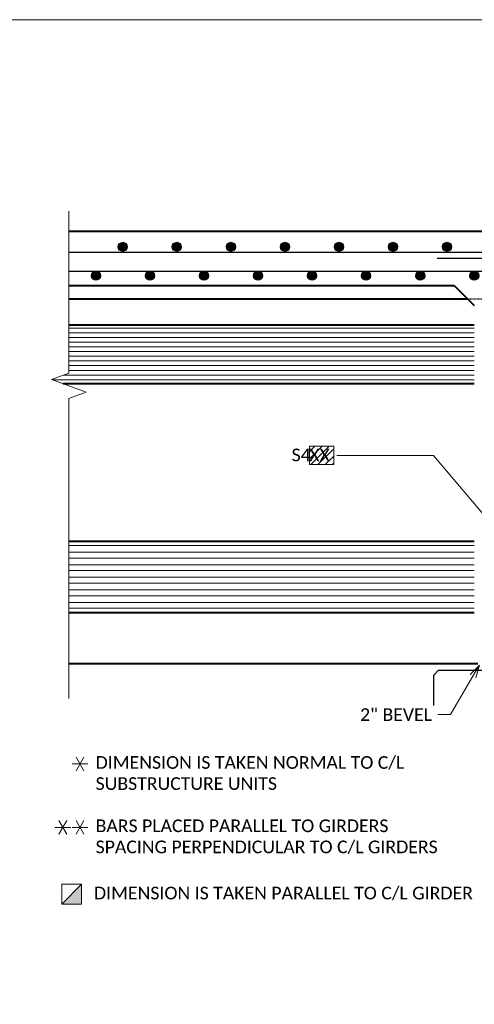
# Model space of a CAD drawing. Extents: x -24 to 2571, y -37 to 278.
# Tile 6 of 11: x 199 to 266, y 132 to 278. Entities that reach past the tile are written whole.
import ezdxf
from ezdxf import colors
from ezdxf.entities.mleader import LeaderData, LeaderLine
from ezdxf.enums import TextEntityAlignment as Align
from ezdxf.math import Vec2, Vec3

# ---------------------------------------------------------------- set-up
doc = ezdxf.new("R2010")
doc.units = 21
doc.header["$MEASUREMENT"] = 0
doc.linetypes.add('Wisdot2', pattern=[0.125, 0.0625, -0.0625])
for name, color, linetype, lineweight in [('B_ANNO_BREAK', 7, 'Continuous', 18), ('B_ANNO_DIM', 7, 'Continuous', 18), ('B_ANNO_SYMB', 7, 'Continuous', 18), ('B_ANNO_TEXT', 7, 'Continuous', 18), ('B_CONC_DECK', 1, 'Continuous', 40), ('B_CONC_GIRD', 50, 'Continuous', 40), ('B_DETAIL', 7, 'Continuous', 18), ('B_DETAIL_HIDDEN', 7, 'Wisdot2', 25), ('B_REBAR', 5, 'Continuous', 25), ('B_REBAR_SUPER', 5, 'Continuous', 25)]:
    doc.layers.add(name, color=color, linetype=linetype, lineweight=lineweight)
doc.layers.add('B_ANNO_DESIGN_NOTES', color=1, linetype='Continuous', lineweight=18, true_color=0xff0000)
doc.layers.add('B_ANNO_NOPLOT', color=47, linetype='Continuous', lineweight=18, plot=False)
doc.layers.add('B_CONC_PIER', color=7, linetype='Continuous')
doc.styles.add('Annotative', font='calibri.ttf', dxfattribs={"height": 0.0625})
doc.styles.get("Standard").update_dxf_attribs({"font": 'calibri.ttf'})

# ---------------------------------------------------------------- blocks, each defined once
blk = doc.blocks.new('*U117')
at = {"layer": 'B_ANNO_NOPLOT', "flags": 128}
blk.add_lwpolyline([(0, -1085.1956), (0, -770.1956), (404.9096, -770.1956), (404.9096, -786.6267), (472.5, -786.6267), (472.5, -1034.5711), (395.7134, -1034.5711), (395.7134, -1085.1956)], close=True, dxfattribs=at)
at = {"layer": 'B_ANNO_TEXT', "style": 'Annotative'}
blk.add_attdef('ANG1', text='', height=1.875, rotation=350, dxfattribs=at).set_placement((142.7562, -947.2938), align=Align.CENTER)
at = {"layer": 'B_ANNO_TEXT'}
for tag, p in [('DIM01', (103.849, -1056.0886)), ('DIM02', (119.3329, -1062.1259))]:
    blk.add_attdef(tag, text='', height=1.875, rotation=338.698871, dxfattribs=at).set_placement(p, align=Align.CENTER)
blk = doc.blocks.new('_Open30')
at = {"color": 0, "linetype": 'ByBlock', "lineweight": -2}
for p, q in [((-1, 0.268), (0, 0)), ((0, 0), (-1, -0.268)), ((0, 0), (-1, 0))]:
    blk.add_line(p, q, dxfattribs=at)
blk = doc.blocks.new('SYMBOLS')
at = {"layer": 'B_ANNO_SYMB', "color": 0, "lineweight": -2}
for p, q in [((-1.731, -0.79), (-1.262, 0.022)), ((-1.262, -0.79), (-1.731, 0.022)), ((-1.965, -0.384), (-1.028, -0.384))]:
    blk.add_line(p, q, dxfattribs=at)
blk = doc.blocks.new('square half solid')
at = {"layer": 'B_ANNO_SYMB'}
h = blk.add_hatch(color=256, dxfattribs=at)
h.dxf.hatch_style = 1
h.paths.add_polyline_path([(2.9, 0), (2.9, 3), (0, 0)])
blk.add_line((0, 0), (2.9, 3), dxfattribs=at)
blk.add_lwpolyline([(0, 3), (0, 0), (2.9, 0), (2.9, 3)], close=True, dxfattribs=at)
blk = doc.blocks.new('INS_G54WDET_BASE')
at = {"layer": 'B_ANNO_NOPLOT', "flags": 128}
blk.add_lwpolyline([(0, -12), (0, 303), (404.91, 303), (404.91, 286.57), (472.5, 286.57), (472.5, 38.62), (395.71, 38.62), (395.71, -12)], close=True, dxfattribs=at)
blk = doc.blocks.new('*U204')
at = {"layer": 'B_ANNO_NOPLOT', "flags": 128}
blk.add_lwpolyline([(0, 0), (0, 315), (404.91, 315), (404.91, 298.57), (472.5, 298.57), (472.5, 50.62), (395.71, 50.62), (395.71, 0)], close=True, dxfattribs=at)
blk = doc.blocks.new('*U177')
at = {"layer": 'B_ANNO_DESIGN_NOTES'}
h = blk.add_hatch(dxfattribs=at)
h.set_pattern_fill('ANSI31', color=256, scale=6)
h.paths.add_polyline_path([(266.2122, -2443.1493), (266.2122, -2445.872), (269.8098, -2445.872), (269.8098, -2443.1493)])
at = {"layer": 'B_REBAR'}
h = blk.add_hatch(color=256, dxfattribs=at)
edge = h.paths.add_edge_path()
edge.add_arc((238.5947, -2413.6211), 0.6665, 0, 360)
h = blk.add_hatch(color=256, dxfattribs=at)
edge = h.paths.add_edge_path()
edge.add_arc((246.5947, -2413.6211), 0.6665, 0, 360)
h = blk.add_hatch(color=256, dxfattribs=at)
edge = h.paths.add_edge_path()
edge.add_arc((254.5947, -2413.6211), 0.6665, 0, 360)
h = blk.add_hatch(color=256, dxfattribs=at)
edge = h.paths.add_edge_path()
edge.add_arc((262.5947, -2413.6211), 0.6665, 0, 360)
h = blk.add_hatch(color=256, dxfattribs=at)
edge = h.paths.add_edge_path()
edge.add_arc((270.5947, -2413.6211), 0.6665, 0, 360)
h = blk.add_hatch(color=256, dxfattribs=at)
edge = h.paths.add_edge_path()
edge.add_arc((278.5947, -2413.6211), 0.6665, 0, 360)
h = blk.add_hatch(color=256, dxfattribs=at)
edge = h.paths.add_edge_path()
edge.add_arc((286.5947, -2413.6211), 0.6665, 0, 360)
h = blk.add_hatch(color=256, dxfattribs=at)
edge = h.paths.add_edge_path()
edge.add_arc((234.6157, -2417.9021), 0.6665, 0, 360)
h = blk.add_hatch(color=256, dxfattribs=at)
edge = h.paths.add_edge_path()
edge.add_arc((242.6157, -2417.9021), 0.6665, 0, 360)
h = blk.add_hatch(color=256, dxfattribs=at)
edge = h.paths.add_edge_path()
edge.add_arc((250.6157, -2417.9021), 0.6665, 0, 360)
h = blk.add_hatch(color=256, dxfattribs=at)
edge = h.paths.add_edge_path()
edge.add_arc((258.6157, -2417.9021), 0.6665, 0, 360)
h = blk.add_hatch(color=256, dxfattribs=at)
edge = h.paths.add_edge_path()
edge.add_arc((266.6157, -2417.9021), 0.6665, 0, 360)
h = blk.add_hatch(color=256, dxfattribs=at)
edge = h.paths.add_edge_path()
edge.add_arc((274.6157, -2417.9021), 0.6665, 0, 360)
h = blk.add_hatch(color=256, dxfattribs=at)
edge = h.paths.add_edge_path()
edge.add_arc((282.6157, -2417.9021), 0.6665, 0, 360)
h = blk.add_hatch(color=256, dxfattribs=at)
edge = h.paths.add_edge_path()
edge.add_arc((290.6157, -2417.9021), 0.6665, 0, 360)
at = {"layer": 'B_ANNO_BREAK', "flags": 128}
blk.add_lwpolyline([(230.6217, -2408.3236), (230.6217, -2432.3236), (228.0459, -2433.2611), (233.1974, -2435.1361), (230.6217, -2436.0736), (230.6217, -2480.502)], dxfattribs=at)
at = {"layer": 'B_ANNO_DESIGN_NOTES'}
blk.add_lwpolyline([(266.2122, -2443.1493), (269.8098, -2443.1493), (269.8098, -2445.872), (266.2122, -2445.872)], close=True, dxfattribs=at)
at = {"layer": 'B_ANNO_NOPLOT', "flags": 128}
blk.add_lwpolyline([(0, -2694.989), (0, -2379.989), (404.9096, -2379.989), (404.9096, -2396.4201), (472.5, -2396.4201), (472.5, -2644.3645), (395.7134, -2644.3645), (395.7134, -2694.989)], close=True, dxfattribs=at)
at = {"layer": 'B_CONC_DECK'}
for p, q in [((230.6217, -2411.3251), (374.6217, -2411.3251)), ((230.6217, -2419.3251), (287.6207, -2419.3251)), ((287.6207, -2419.3251), (290.6207, -2422.3251))]:
    blk.add_line(p, q, dxfattribs=at)
at = {"layer": 'B_CONC_GIRD'}
for p, q in [((230.6207, -2421.3251), (289.6207, -2421.3251)), ((290.6207, -2425.1976), (230.6207, -2425.1976)), ((290.6207, -2433.8856), (229.7617, -2433.8856)), ((290.6207, -2457.2638), (230.6207, -2457.2638)), ((290.6207, -2467.8278), (230.6207, -2467.8278)), ((230.6217, -2475.3251), (291.1227, -2475.3251))]:
    blk.add_line(p, q, dxfattribs=at)
at = {"layer": 'B_CONC_PIER'}
for p, q in [((285.3417, -2476.3241), (284.6217, -2477.0441)), ((284.6217, -2481.5251), (284.6217, -2477.0441)), ((285.3417, -2476.3241), (299.6217, -2476.3241))]:
    blk.add_line(p, q, dxfattribs=at)
at = {"layer": 'B_DETAIL'}
for p, q in [((290.6207, -2425.6403), (230.6207, -2425.6403)), ((290.6207, -2426.3378), (230.6207, -2426.3378)), ((290.6207, -2427.0344), (230.6207, -2427.0344)), ((290.6207, -2427.7319), (230.6207, -2427.7319)), ((290.6207, -2428.4284), (230.6207, -2428.4284)), ((290.6207, -2429.1259), (230.6207, -2429.1259)), ((290.6207, -2429.8225), (230.6207, -2429.8225)), ((290.6207, -2430.52), (230.6207, -2430.52)), ((290.6207, -2431.2165), (230.6207, -2431.2165)), ((290.6207, -2433.3081), (228.1751, -2433.3081)), ((290.6207, -2432.6106), (229.8331, -2432.6106)), ((290.6207, -2431.914), (230.6207, -2431.914)), ((290.6207, -2457.8538), (230.6207, -2457.8538)), ((290.6207, -2458.841), (230.6207, -2458.841)), ((290.6207, -2459.712), (230.6207, -2459.712)), ((290.6207, -2460.6991), (230.6207, -2460.6991)), ((290.6207, -2461.5701), (230.6207, -2461.5701)), ((290.6207, -2462.5573), (230.6207, -2462.5573)), ((290.6207, -2463.4282), (230.6207, -2463.4282)), ((290.6207, -2464.4154), (230.6207, -2464.4154)), ((290.6207, -2465.2863), (230.6207, -2465.2863)), ((290.6207, -2466.2735), (230.6207, -2466.2735)), ((290.6207, -2467.1445), (230.6207, -2467.1445))]:
    blk.add_line(p, q, dxfattribs=at)
at = {"layer": 'B_DETAIL_HIDDEN'}
blk.add_line((289.6207, -2421.3251), (301.1217, -2421.3251), dxfattribs=at)
at = {"layer": 'B_REBAR_SUPER'}
for p, q in [((230.6217, -2414.4241), (374.6217, -2414.4241)), ((293.1227, -2415.3241), (285.1227, -2415.3241)), ((230.6217, -2417.2251), (374.6217, -2417.2251))]:
    blk.add_line(p, q, dxfattribs=at)
for centre in [(238.5947, -2413.6211), (246.5947, -2413.6211), (254.5947, -2413.6211), (262.5947, -2413.6211), (270.5947, -2413.6211), (278.5947, -2413.6211), (286.5947, -2413.6211), (234.6157, -2417.9021), (242.6157, -2417.9021), (250.6157, -2417.9021), (258.6157, -2417.9021), (266.6157, -2417.9021), (274.6157, -2417.9021), (282.6157, -2417.9021), (290.6157, -2417.9021)]:
    blk.add_circle(centre, 0.6665, dxfattribs=at)
blk.add_blockref('square half solid', (229.5767, -2510.9701))
at = {"layer": 'B_ANNO_SYMB', "xscale": 2.5, "yscale": 2.5, "zscale": 2.5}
for p in [(236.0096, -2489.2266), (233.4691, -2498.6376), (236.0096, -2498.6376)]:
    blk.add_blockref('SYMBOLS', p, dxfattribs=at)
at = {"layer": 'B_ANNO_DIM', "insert": (234.581, -2489.0347), "char_height": 1.875, "attachment_point": 1}
blk.add_mtext_dynamic_manual_height_columns('DIMENSION IS TAKEN NORMAL TO C/L SUBSTRUCTURE UNITS\\P\\PBARS PLACED PARALLEL TO GIRDERS\\PSPACING PERPENDICULAR TO C/L GIRDERS', width=57.986941, gutter_width=9.375, heights=[0], dxfattribs=at)
at = {"layer": 'B_ANNO_TEXT', "char_height": 1.875, "attachment_point": 1, "style": 'Annotative'}
for s, insert, width in [('S4', (263.5906, -2443.4995), 5.609683), ('DIMENSION IS TAKEN PARALLEL TO C/L GIRDER', (234.3362, -2508.3746), 59.047532)]:
    blk.add_mtext(s, dxfattribs=dict(at, insert=insert, width=width))
at = {"layer": 'B_ANNO_TEXT'}
for tag, p in [('BN42', (266.1928, -2445.383)), ('BN41', (330.7596, -2447.1792)), ('BN43', (330.7828, -2472.2232))]:
    blk.add_attdef(tag, p, '', height=1.875, dxfattribs=at)
for tag, p in [('DIM01', (296.7933, -2493.1887)), ('DIM02', (308.7928, -2493.1887))]:
    blk.add_attdef(tag, text='', height=1.875, dxfattribs=at).set_placement(p, align=Align.MIDDLE)
at = {"layer": 'B_ANNO_DIM'}
ml = blk.add_multileader_mtext('Standard', dxfattribs=at)
ml.set_content(' ', color=256)
ml.set_leader_properties(color=256, linetype='ByLayer', lineweight=-1)
ml.set_arrow_properties(name='OPEN30')
ml.build(insert=Vec2(0, 0))
ml.multileader.update_dxf_attribs({"dogleg_length": 0.0625, "arrow_head_size": 1.875, "scale": 30})
ctx = ml.context
ctx.base_point, ctx.scale, ctx.char_height, ctx.arrow_head_size, ctx.landing_gap_size, ctx.plane_origin = Vec3(267.7546, -2444.5125), 30, 1.875, 1.875, 0.9375, Vec3(291.5003, -2446.9516)
notes = []
notes.append((ctx, [(0, (1, 1, 0), (284.5869, -2444.5125), (-1, 0), 14.2895, [(2, [(293.5354, -2472.9283), (293.1252, -2443.3689), (293.5367, -2429.5554), (293.3607, -2454.8618)], 0, [])])]))
ctx.mtext.insert, ctx.mtext.flow_direction = Vec3(268.6921, -2443.575), 5
ml = blk.add_multileader_mtext('Standard', dxfattribs=at)
ml.set_content('2" BEVEL', color=256)
ml.set_leader_properties(color=256, linetype='ByLayer', lineweight=-1)
ml.set_arrow_properties(name='OPEN30')
ml.build(insert=Vec2(0, 0))
ml.multileader.update_dxf_attribs({"dogleg_length": 0.0625, "arrow_head_size": 1.875, "scale": 30})
ctx = ml.context
ctx.base_point, ctx.scale, ctx.char_height, ctx.arrow_head_size, ctx.landing_gap_size, ctx.plane_origin = Vec3(272.7805, -2482.8931), 30, 1.875, 1.875, 0.9375, Vec3(291.3717, -2475.5741)
notes.append((ctx, [(0, (1, 1, 0), (287.0983, -2482.8931), (-1, 0), 1.875, [(0, [(291.3717, -2475.5741)], 0, [])])]))
ctx.mtext.insert, ctx.mtext.flow_direction = Vec3(273.718, -2481.9512), 5
for ctx, leaders in notes:
    for number, flags, end, landing, length, lines in leaders:
        leader = LeaderData()
        leader.index, (leader.has_last_leader_line, leader.has_dogleg_vector, leader.attachment_direction) = number, flags
        leader.last_leader_point, leader.dogleg_vector, leader.dogleg_length = Vec3(end), Vec3(landing), length
        for number, points, colour, breaks in lines:
            line = LeaderLine()
            line.index, line.vertices, line.color, line.breaks = number, Vec3.list(points), colors.encode_raw_color(colour), breaks
            leader.lines.append(line)
        ctx.leaders.append(leader)

msp = doc.modelspace()

# ---------------------------------------------------------------- block references
msp.add_blockref('*U117', (-24.4, 1048.41))

# ---------------------------------------------------------------- next in the draw order: block references
ref = msp.add_blockref('*U177', (-24.4, 2658.2))
ref.add_attrib('BN42', 'XX', (241.8, 212.82), dxfattribs={"layer": 'B_ANNO_TEXT', "height": 1.875})

# ---------------------------------------------------------------- next in the draw order: block references
for name, p in [('INS_G54WDET_BASE', (-24.4, -24.79)), ('*U204', (-24.4, -36.79))]:
    msp.add_blockref(name, p)

doc.saveas('drawing.dxf')
